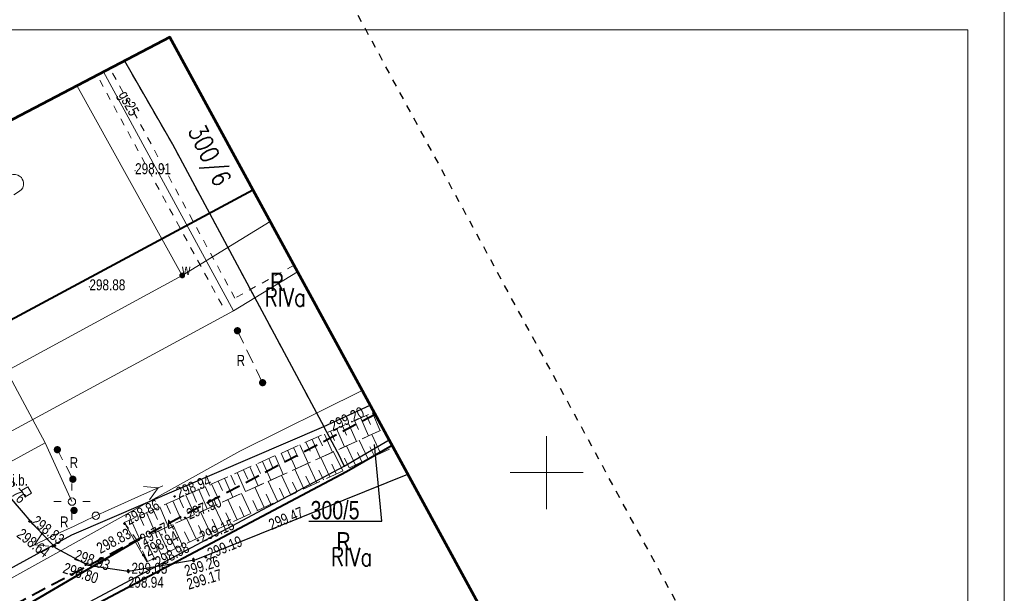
# Model space of a CAD drawing. Header units: metres. Extents: x 7437397 to 7437781, y 5556608 to 5556944.
# Tile 57 of 58: x 7437714 to 7437781, y 5556792 to 5556831. Entities that reach past the tile are written whole.
import ezdxf
from ezdxf.enums import TextEntityAlignment as Align

# ---------------------------------------------------------------- set-up
doc = ezdxf.new("R2010")
doc.units = ezdxf.units.M
doc.header["$MEASUREMENT"] = 0
for name, pattern in [('0.5_0.5', [1.5, 0.5, -0.5, 0.5]), ('BUBZ01-500', [1.75, 1.25, -0.5]), ('EGBU01-500', [1, 0.5, -0.5]), ('ib07_500', [1.5, 1, -0.5]), ('KTCR02-500', [1.5, 1, -0.5]), ('KTJZ01-500', [2, 1.5, -0.5]), ('PTRW01_01-500', [1, 0.5, -0.5])]:
    doc.linetypes.add(name, pattern=pattern)
doc.layers.get('0').update_dxf_attribs({"color": 250, "lineweight": 5})
for name, color, linetype, lineweight in [('203-Punkt załamania granicy działki nie stabilizowany', 7, 'Continuous', 5), ('510-Podpora jednosłupowa symb.-STPOW', 7, 'Continuous', 5), ('515-Latarnia-SEPOW', 7, 'Continuous', 5), ('_TABELKA', 7, 'Continuous', 15), ('BUBZ01', 250, 'Continuous', 5), ('BUIB02_01', 250, 'Continuous', 5), ('BUIB05_01', 250, 'Continuous', 5), ('EGBD03', 250, 'Continuous', 5), ('EGBK02', 250, 'Continuous', 5), ('EGBP04_03', 250, 'Continuous', 5), ('EGBU01', 250, 'Continuous', 5), ('GAZ', 50, 'Continuous', 30), ('inna budowla (punkt)', 7, 'Continuous', 5), ('inna budowla (punkt)-Atr17', 7, 'Continuous', 5), ('KTJZ01', 250, 'Continuous', 5), ('KTKR01', 250, 'Continuous', 5), ('MPZP', 250, 'Continuous', 5), ('przewód elektroenergetyczny niskiego napięcia (linia) - symbol', 7, 'Continuous', 5), ('punkt wysokościowy sztuczny', 7, 'Continuous', 5), ('reklama lub tablica informacyjna (linia)', 7, 'Continuous', 5), ('reklama lub tablica informacyjna (linia) - symbol', 7, 'Continuous', 5), ('reklama lub tablica informacyjna (punkt)', 7, 'Continuous', 5), ('reklama lub tablica informacyjna (punkt)-Atr17', 7, 'Continuous', 5), ('reklama lub tablica informacyjna - opis', 7, 'Continuous', 5), ('RTPW01', 250, 'Continuous', 5), ('RTPW02', 250, 'Continuous', 5), ('rzedne dla projektanta', 250, 'Continuous', 5), ('SUPE_01', 250, 'Continuous', 5), ('SUPG_01', 250, 'Continuous', 5), ('SUPT_01', 250, 'Continuous', 5), ('SUPW_01', 250, 'Continuous', 5), ('SUSM01', 250, 'Continuous', 5), ('SUSM04_01_E', 250, 'Continuous', 5), ('SUUS25_W', 250, 'Continuous', 5), ('słup (punkt)', 7, 'Continuous', 5), ('Warstwa 1', 250, 'Continuous', 5), ('Warstwa 2', 250, 'Continuous', 5), ('Warstwa 3', 250, 'Continuous', 5)]:
    doc.layers.add(name, color=color, linetype=linetype, lineweight=lineweight)
doc.styles.get("Standard").update_dxf_attribs({"font": 'txt.shx', "width": 0.75})
doc.linetypes.add('KTOK05_01-500', pattern='A,3.75,[13,dgnlstyle-rozp_2015.shx,S=0.002778,R=0,X=0,Y=0],3.75', length=7.5)

# ---------------------------------------------------------------- blocks, each defined once
blk = doc.blocks.new('IB07')
at = {"linetype": 'Continuous', "lineweight": 13, "ltscale": 10}
h = blk.add_hatch(color=0, dxfattribs=at)
edge = h.paths.add_edge_path()
edge.add_arc((0, 0), 2.5, 0, 360)
blk = doc.blocks.new('IB12')
at = {"color": 0, "linetype": 'Continuous', "lineweight": 13, "ltscale": 10}
for p, q in [((-2.5, -2.5), (-2.5, 2.5)), ((-2.5, 2.5), (2.5, 2.5)), ((2.5, -2.5), (2.5, 2.5)), ((-2.5, -2.5), (2.5, -2.5))]:
    blk.add_line(p, q, dxfattribs=at)
blk = doc.blocks.new('PE04')
at = {"color": 0, "linetype": 'Continuous', "lineweight": 13, "ltscale": 10}
for p, q in [((6.5, 0), (0, 0)), ((6.5, 0), (16.5, 0)), ((16.5, 0), (26.5, 0)), ((26.5, 0), (36.5, 0)), ((36.5, 0), (46.5, 0)), ((46.5, 0), (37.84, 5)), ((46.5, 0), (37.84, -5)), ((46.5, 0), (50, 0))]:
    blk.add_line(p, q, dxfattribs=at)
blk = doc.blocks.new('203')
at = {"layer": '203-Punkt załamania granicy działki nie stabilizowany', "linetype": 'Continuous', "lineweight": 13}
h = blk.add_hatch(color=96, dxfattribs=at)
edge = h.paths.add_edge_path()
edge.add_arc((0, 0), 0.45, 0, 360)
blk = doc.blocks.new('PW02')
at = {"layer": 'punkt wysokościowy sztuczny', "linetype": 'Continuous', "lineweight": 13}
h = blk.add_hatch(color=0, dxfattribs=at)
edge = h.paths.add_edge_path()
edge.add_arc((0, 0), 0.45, 0, 360)
blk = doc.blocks.new('515')
at = {"layer": '515-Latarnia-SEPOW', "color": 0, "linetype": 'Continuous', "lineweight": 13}
for p, q in [((0, 7.5), (0, 12.5)), ((-12.5, 0), (-7.5, 0)), ((7.5, 0), (12.5, 0)), ((0, -12.5), (0, -7.5))]:
    blk.add_line(p, q, dxfattribs=at)
blk = doc.blocks.new('SM04')
at = {"layer": 'słup (punkt)', "color": 0, "linetype": 'Continuous', "lineweight": 13}
blk.add_circle((0, 0), 2.5, dxfattribs=at)
blk = doc.blocks.new('510')
at = {"layer": '510-Podpora jednosłupowa symb.-STPOW', "color": 0, "linetype": 'Continuous', "lineweight": 13}
blk.add_circle((0, 0), 2.5, dxfattribs=at)
blk = doc.blocks.new('SUUS25')
at = {"layer": 'SUUS25_W', "linetype": 'Continuous', "lineweight": 0}
h = blk.add_hatch(color=250, dxfattribs=at)
edge = h.paths.add_edge_path()
edge.add_arc((0, 0), 0.2, 0, 360)

msp = doc.modelspace()

# ---------------------------------------------------------------- linework, layer by layer
at = {"color": 7, "linetype": 'Continuous', "lineweight": 13, "flags": 128}
msp.add_lwpolyline([(7437713.61, 5556818.98), (7437713.989, 5556819.228), (7437714.131, 5556819.349), (7437714.213, 5556819.466), (7437714.275, 5556819.641), (7437714.272, 5556819.827), (7437714.238, 5556819.945), (7437714.182, 5556820.068), (7437714.122, 5556820.171), (7437714.006, 5556820.263), (7437713.879, 5556820.334), (7437713.729, 5556820.377), (7437713.545, 5556820.374), (7437713.412, 5556820.34), (7437713.177, 5556820.194), (7437712.95, 5556820.04)], dxfattribs=at)
msp.add_lwpolyline([(7437713.61, 5556818.98), (7437713.989, 5556819.228), (7437714.131, 5556819.349), (7437714.213, 5556819.466), (7437714.275, 5556819.641), (7437714.272, 5556819.827), (7437714.238, 5556819.945), (7437714.182, 5556820.068), (7437714.122, 5556820.171), (7437714.006, 5556820.263), (7437713.879, 5556820.334), (7437713.729, 5556820.377), (7437713.545, 5556820.374), (7437713.412, 5556820.34), (7437713.177, 5556820.194), (7437712.95, 5556820.04)], dxfattribs=at)
at = {"layer": '_TABELKA', "color": 7}
for points in [[(7437781.258, 5556832.776), (7437417.541, 5556832.776), (7437417.541, 5556622.776), (7437781.258, 5556622.776)], [(7437778.758, 5556830.276), (7437420.041, 5556830.276), (7437420.041, 5556625.276), (7437778.758, 5556625.276)]]:
    msp.add_lwpolyline(points, close=True, dxfattribs=at)
at = {"layer": 'BUBZ01', "color": 7, "linetype": 'BUBZ01-500', "lineweight": 13, "flags": 128}
for points in [[(7437738.85, 5556802.965), (7437738.215, 5556804.132), (7437736.96, 5556803.59), (7437721.15, 5556796.6), (7437722.03, 5556795.36), (7437737.83, 5556802.51), (7437738.85, 5556802.965)], [(7437739.524, 5556801.726), (7437738.85, 5556802.965), (7437737.83, 5556802.51), (7437722.03, 5556795.36), (7437722.69, 5556793.9), (7437739.524, 5556801.726)]]:
    msp.add_lwpolyline(points, close=True, dxfattribs=at)
at = {"layer": 'BUBZ01', "color": 7, "linetype": 'Continuous', "lineweight": 13, "flags": 128}
for points in [[(7437738.11, 5556804.09), (7437738.64, 5556802.87)], [(7437736.47, 5556803.37), (7437737.02, 5556802.14)], [(7437736.88, 5556803.56), (7437737.16, 5556802.94)], [(7437737.3, 5556803.73), (7437737.83, 5556802.51)], [(7437737.7, 5556803.91), (7437737.97, 5556803.3)], [(7437735.23, 5556802.83), (7437735.51, 5556802.2)], [(7437735.65, 5556803.01), (7437736.2, 5556801.77)], [(7437736.06, 5556803.19), (7437736.33, 5556802.57)], [(7437733.56, 5556802.09), (7437733.84, 5556801.46)], [(7437733.98, 5556802.27), (7437734.54, 5556801.02)], [(7437734.4, 5556802.46), (7437734.68, 5556801.83)], [(7437734.82, 5556802.64), (7437735.37, 5556801.4)], [(7437737.8, 5556800.93), (7437737.2, 5556802.23)], [(7437738.66, 5556801.33), (7437738.06, 5556802.61)], [(7437731.87, 5556801.34), (7437732.15, 5556800.7)], [(7437732.3, 5556801.53), (7437732.86, 5556800.26)], [(7437732.72, 5556801.71), (7437733, 5556801.08)], [(7437733.14, 5556801.9), (7437733.7, 5556800.64)], [(7437736.07, 5556800.12), (7437735.45, 5556801.43)], [(7437736.94, 5556800.52), (7437736.33, 5556801.83)], [(7437737.37, 5556800.73), (7437737.07, 5556801.38)], [(7437738.24, 5556801.13), (7437737.93, 5556801.77)], [(7437730.59, 5556800.77), (7437731.16, 5556799.49)], [(7437731.02, 5556800.96), (7437731.3, 5556800.32)], [(7437731.45, 5556801.15), (7437732.01, 5556799.88)], [(7437735.19, 5556799.71), (7437734.57, 5556801.04)], [(7437736.5, 5556800.32), (7437736.2, 5556800.98)], [(7437728.86, 5556800.01), (7437729.44, 5556798.71)], [(7437729.3, 5556800.2), (7437729.58, 5556799.56)], [(7437729.73, 5556800.39), (7437730.3, 5556799.1)], [(7437730.16, 5556800.58), (7437730.45, 5556799.94)], [(7437733.41, 5556798.89), (7437732.79, 5556800.23)], [(7437734.3, 5556799.3), (7437733.68, 5556800.63)], [(7437734.75, 5556799.51), (7437734.44, 5556800.17)], [(7437735.63, 5556799.91), (7437735.32, 5556800.58)], [(7437727.56, 5556799.43), (7437727.85, 5556798.78)], [(7437727.99, 5556799.63), (7437728.57, 5556798.32)], [(7437728.43, 5556799.82), (7437728.72, 5556799.17)], [(7437731.62, 5556798.05), (7437730.98, 5556799.41)], [(7437732.52, 5556798.47), (7437731.89, 5556799.82)], [(7437732.97, 5556798.68), (7437732.65, 5556799.35)], [(7437733.86, 5556799.09), (7437733.55, 5556799.76)], [(7437725.8, 5556798.65), (7437726.09, 5556797.99)], [(7437726.24, 5556798.85), (7437726.82, 5556797.53)], [(7437726.68, 5556799.05), (7437726.97, 5556798.39)], [(7437727.12, 5556799.24), (7437727.7, 5556797.93)], [(7437730.71, 5556797.63), (7437730.07, 5556799)], [(7437732.07, 5556798.26), (7437731.75, 5556798.94)], [(7437724.46, 5556798.07), (7437725.05, 5556796.73)], [(7437724.91, 5556798.26), (7437725.2, 5556797.6)], [(7437725.35, 5556798.46), (7437725.94, 5556797.13)], [(7437728.87, 5556796.77), (7437728.23, 5556798.16)], [(7437729.79, 5556797.2), (7437729.15, 5556798.58)], [(7437730.25, 5556797.42), (7437729.93, 5556798.1)], [(7437731.16, 5556797.84), (7437730.84, 5556798.52)], [(7437723.12, 5556797.47), (7437723.41, 5556796.8)], [(7437723.57, 5556797.67), (7437724.16, 5556796.32)], [(7437724.02, 5556797.87), (7437724.31, 5556797.2)], [(7437727.01, 5556795.91), (7437726.36, 5556797.32)], [(7437727.95, 5556796.34), (7437727.29, 5556797.74)], [(7437729.33, 5556796.99), (7437729.01, 5556797.68)], [(7437721.61, 5556796.8), (7437722.21, 5556795.44)], [(7437722.18, 5556797.05), (7437722.48, 5556796.38)], [(7437722.66, 5556797.27), (7437723.26, 5556795.91)], [(7437726.07, 5556795.47), (7437725.41, 5556796.89)], [(7437727.48, 5556796.13), (7437727.15, 5556796.83)], [(7437728.41, 5556796.56), (7437728.09, 5556797.26)], [(7437724.17, 5556794.59), (7437723.5, 5556796.03)], [(7437725.13, 5556795.03), (7437724.46, 5556796.46)], [(7437725.6, 5556795.25), (7437725.27, 5556795.96)], [(7437726.54, 5556795.69), (7437726.21, 5556796.4)], [(7437723.21, 5556794.14), (7437722.54, 5556795.59)], [(7437724.65, 5556794.81), (7437724.32, 5556795.53)], [(7437722.73, 5556793.92), (7437722.39, 5556794.65)], [(7437723.69, 5556794.37), (7437723.36, 5556795.09)]]:
    msp.add_lwpolyline(points, dxfattribs=at)
at = {"layer": 'BUIB02_01', "color": 7, "linetype": 'Continuous', "lineweight": 13}
msp.add_line((7437722.69, 5556793.9), (7437721.15, 5556796.6), dxfattribs=at)
at = {"layer": 'BUIB02_01', "color": 212, "linetype": 'Continuous', "lineweight": 40, "flags": 128}
msp.add_lwpolyline([(7437631.582, 5556743.722), (7437658.25, 5556758.524), (7437681.414, 5556770.995), (7437736.328, 5556800.083), (7437739.446, 5556801.87)], dxfattribs=at)
at = {"layer": 'BUIB05_01', "color": 7, "linetype": 'Continuous', "lineweight": 40, "flags": 128}
msp.add_lwpolyline([(7437722.03, 5556795.36), (7437710.3, 5556788.5)], dxfattribs=at)
at = {"layer": 'EGBD03', "color": 114, "linetype": 'Continuous', "lineweight": 30, "true_color": 0x00b140, "flags": 128}
for points in [[(7437721.165, 5556828.154), (7437724.44, 5556822.45)], [(7437724.44, 5556822.45), (7437734.79, 5556803.15)], [(7437734.79, 5556803.15), (7437737.955, 5556804.61)], [(7437717.56, 5556795.74), (7437734.79, 5556803.15)], [(7437735.72, 5556801.4), (7437734.79, 5556803.15)], [(7437736.16, 5556800.44), (7437739.246, 5556802.237)], [(7437733.759, 5556796.675), (7437738.75, 5556796.675), (7437738.236, 5556801.926)], [(7437735.72, 5556801.4), (7437736.16, 5556800.44)], [(7437685.08, 5556773.21), (7437736.16, 5556800.44)], [(7437683.04, 5556776.81), (7437717.56, 5556795.74)]]:
    msp.add_lwpolyline(points, dxfattribs=at)
at = {"layer": 'EGBU01', "color": 96, "linetype": 'EGBU01-500', "lineweight": 13, "flags": 128}
for points in [[(7437721.165, 5556828.154), (7437724.44, 5556822.45)], [(7437724.44, 5556822.45), (7437721.165, 5556828.154)], [(7437724.44, 5556822.45), (7437734.79, 5556803.15)], [(7437734.79, 5556803.15), (7437724.44, 5556822.45)], [(7437734.79, 5556803.15), (7437737.955, 5556804.61)], [(7437737.955, 5556804.61), (7437734.79, 5556803.15)]]:
    msp.add_lwpolyline(points, dxfattribs=at)
at = {"layer": 'GAZ', "linetype": '0.5_0.5', "lineweight": 20}
for points in [[(7437728.702, 5556811.928), (7437720.171, 5556827.642)], [(7437727.827, 5556811.443), (7437719.292, 5556827.164)], [(7437732.747, 5556814.17), (7437728.702, 5556811.928)]]:
    msp.add_lwpolyline(points, dxfattribs=at)
at = {"layer": 'KTJZ01', "color": 7, "linetype": 'KTJZ01-500', "lineweight": 13, "flags": 128}
msp.add_lwpolyline([(7437487.24, 5556665.88), (7437500.01, 5556668.65), (7437509.93, 5556671.34), (7437514.81, 5556672.66), (7437528.54, 5556677.57), (7437546.18, 5556685.08), (7437562.31, 5556693.39), (7437575.78, 5556700.17), (7437584.6, 5556705.2), (7437599.33, 5556712.79), (7437607.41, 5556717.03), (7437624.22, 5556725.75), (7437636.91, 5556731.79), (7437639.91, 5556733.3), (7437648.13, 5556737.1), (7437664.08, 5556744.94), (7437674.41, 5556750.47), (7437695.47, 5556762.01), (7437726.23, 5556778.98), (7437745.592, 5556790.579), (7437740.524, 5556799.89), (7437726.071, 5556794.065), (7437721.424, 5556793.261), (7437718.653, 5556793.684), (7437716.454, 5556794.853), (7437714.78, 5556796.65), (7437713.44, 5556798.18), (7437704.05, 5556814.76), (7437696.46, 5556806.77), (7437698.53, 5556806.84), (7437700.74, 5556806.26), (7437702.79, 5556804.94), (7437704.06, 5556803.16), (7437709.44, 5556793.77), (7437711.44, 5556790.12), (7437712.13, 5556787.63), (7437712.21, 5556785.35), (7437711.59, 5556783.66), (7437709.87, 5556781.76), (7437701.28, 5556777.09), (7437699.42, 5556776.48), (7437697.78, 5556776.19), (7437695.76, 5556776.41), (7437693.65, 5556777.51), (7437692.09, 5556778.89), (7437690.49, 5556781.22), (7437685.25, 5556778.28), (7437686.1, 5556775.03), (7437686.085, 5556773.72), (7437685.81, 5556772.51), (7437685.3, 5556771.32), (7437684.475, 5556769.98), (7437683.43, 5556768.68), (7437682.12, 5556767.23), (7437680.52, 5556765.9), (7437679.609, 5556765.424), (7437667.4, 5556758.73), (7437656.58, 5556752.94), (7437646.03, 5556747.24), (7437635.04, 5556741.31), (7437625.46, 5556735.97), (7437617.31, 5556731.03), (7437610.73, 5556727.32), (7437599.83, 5556721.28), (7437592.56, 5556717.41), (7437581.48, 5556711.39), (7437572.19, 5556706.38), (7437570.63, 5556705.57), (7437559.43, 5556699.57), (7437555.27, 5556697.37), (7437547.58, 5556693.6), (7437542.1, 5556690.99), (7437536.78, 5556688.64), (7437527.13, 5556684.56), (7437524.75, 5556685.69), (7437522.99, 5556687.15), (7437521.44, 5556689.45), (7437520.46, 5556691.39), (7437515.43, 5556689.51), (7437516.09, 5556686.202), (7437515.98, 5556684.5), (7437514.73, 5556681.38), (7437513.55, 5556680.28), (7437512.1, 5556679.32), (7437507.87, 5556678.13), (7437498.81, 5556675.82), (7437492.9, 5556674.29)], dxfattribs=at)
at = {"layer": 'KTKR01', "color": 7, "linetype": 'Continuous', "lineweight": 30, "flags": 128}
msp.add_lwpolyline([(7437703.033, 5556818.657), (7437704.18, 5556816.61), (7437704.91, 5556815.25), (7437704.05, 5556814.76), (7437713.44, 5556798.18), (7437714.78, 5556796.65), (7437716.454, 5556794.853), (7437718.653, 5556793.684), (7437721.424, 5556793.261), (7437726.071, 5556794.065), (7437740.524, 5556799.89)], dxfattribs=at)
at = {"layer": 'MPZP', "color": 212, "linetype": 'KTOK05_01-500', "lineweight": 40, "flags": 128}
msp.add_lwpolyline([(7437480.35, 5556702.039), (7437498.164, 5556705.138), (7437519.727, 5556710.673), (7437570.307, 5556733.919), (7437638.513, 5556770.222), (7437729.943, 5556819.329)], dxfattribs=at)
at = {"layer": 'MPZP', "color": 212, "linetype": 'KTCR02-500', "lineweight": 40, "flags": 128}
msp.add_lwpolyline([(7437738.295, 5556803.984), (7437715.191, 5556791.784), (7437661.349, 5556763.226), (7437574.511, 5556717.006), (7437530.05, 5556696.506), (7437525.798, 5556698.029), (7437514.19, 5556719.761)], dxfattribs=at)
at = {"layer": 'reklama lub tablica informacyjna (linia)', "color": 7, "linetype": 'ib07_500', "lineweight": 13, "flags": 128}
for points in [[(7437730.6, 5556806.15), (7437728.88, 5556809.7)], [(7437717.64, 5556799.55), (7437716.58, 5556801.57)]]:
    msp.add_lwpolyline(points, dxfattribs=at)
at = {"layer": 'rzedne dla projektanta', "color": 7, "linetype": 'Continuous', "lineweight": 40}
for centre in [(7437724.59, 5556798.38), (7437714.67, 5556796.67), (7437714.78, 5556796.65), (7437725.3, 5556796.92), (7437721.17, 5556796.51), (7437721.86, 5556795.32), (7437722.14, 5556795.4), (7437726.18, 5556795.37), (7437716.26, 5556794.95), (7437716.42, 5556795.01), (7437722.46, 5556794.36), (7437723.13, 5556794.09), (7437725.87, 5556794.1), (7437725.89, 5556793.95), (7437726.72, 5556794.22), (7437718.52, 5556793.7), (7437718.56, 5556793.78), (7437721.42, 5556793.33), (7437721.43, 5556793.21)]:
    msp.add_circle(centre, 0.0225, dxfattribs=at)
at = {"layer": 'SUPE_01', "color": 1, "linetype": 'Continuous', "lineweight": 13}
msp.add_line((7437715.74, 5556802.03), (7437717.58, 5556798.02), dxfattribs=at)
at = {"layer": 'SUPE_01', "color": 1, "linetype": 'Continuous', "lineweight": 13, "flags": 128}
for points in [[(7437715.74, 5556802.03), (7437706.05, 5556820.12), (7437704.97, 5556819.61)], [(7437695.24, 5556789.39), (7437704.51, 5556795.65), (7437706.21, 5556796.82), (7437715.74, 5556802.03)]]:
    msp.add_lwpolyline(points, dxfattribs=at)
at = {"layer": 'SUPG_01', "color": 52, "linetype": 'Continuous', "lineweight": 13, "flags": 128}
for points in [[(7437719.731, 5556827.403), (7437728.61, 5556811.05)], [(7437732.989, 5556813.733), (7437728.61, 5556811.05), (7437696.05, 5556793.43), (7437665.38, 5556774.15), (7437624.73, 5556752.297)]]:
    msp.add_lwpolyline(points, dxfattribs=at)
at = {"layer": 'SUPT_01', "color": 30, "linetype": 'Continuous', "lineweight": 13, "flags": 128}
msp.add_lwpolyline([(7437624.834, 5556744.449), (7437654.2, 5556760.54), (7437665.43, 5556766.7), (7437672.97, 5556770.83), (7437672.97, 5556770.83), (7437705.49, 5556788.37), (7437705.49, 5556788.37), (7437729.04, 5556801.46), (7437729.04, 5556801.46), (7437737.403, 5556805.623)], dxfattribs=at)
at = {"layer": 'SUPW_01', "color": 5, "linetype": 'Continuous', "lineweight": 13, "flags": 128}
for points in [[(7437717.916, 5556826.452), (7437725.11, 5556813.48)], [(7437699.03, 5556799.31), (7437725.11, 5556813.48), (7437731.114, 5556817.177)]]:
    msp.add_lwpolyline(points, dxfattribs=at)
at = {"layer": 'Warstwa 1', "color": 207, "linetype": 'Continuous', "lineweight": 53, "true_color": 0x6e1e6e, "flags": 128}
msp.add_lwpolyline([(7437466.384, 5556694.725), (7437479.253, 5556654.299), (7437507.556, 5556623.548), (7437507.556, 5556623.548), (7437761.553, 5556761.255), (7437724.258, 5556829.774), (7437466.384, 5556694.725)], close=True, dxfattribs=at)
at = {"layer": 'Warstwa 2', "color": 5, "linetype": 'PTRW01_01-500', "lineweight": 30, "flags": 128}
msp.add_lwpolyline([(7437497.381, 5556607.746), (7437776.307, 5556758.981), (7437676.21, 5556943.59), (7437397.285, 5556792.356), (7437497.381, 5556607.746)], close=True, dxfattribs=at)
at = {"layer": 'Warstwa 3', "color": 7, "linetype": 'Continuous', "lineweight": 0}
for p, q in [((7437750, 5556802.5), (7437750, 5556797.5)), ((7437747.5, 5556800), (7437752.5, 5556800))]:
    msp.add_line(p, q, dxfattribs=at)

# ---------------------------------------------------------------- block references
at = {"layer": 'EGBP04_03', "color": 96, "linetype": 'Continuous', "lineweight": 13, "xscale": 0.1, "yscale": 0.1, "zscale": 0.1}
for p in [(7437724.44, 5556822.45), (7437734.79, 5556803.15), (7437735.72, 5556801.4), (7437736.16, 5556800.44), (7437717.56, 5556795.74)]:
    msp.add_blockref('203', p, dxfattribs=at)
at = {"layer": 'inna budowla (punkt)', "color": 7, "linetype": 'Continuous', "lineweight": 13, "xscale": 0.1, "yscale": 0.1, "zscale": 0.1, "rotation": 29.331}
msp.add_blockref('IB12', (7437714.48, 5556798.69), dxfattribs=at)
at = {"layer": 'przewód elektroenergetyczny niskiego napięcia (linia) - symbol', "color": 1, "linetype": 'Continuous', "lineweight": 13, "xscale": 0.1, "yscale": 0.1, "zscale": 0.1}
for rotation in [24.068, 205.386]:
    msp.add_blockref('PE04', (7437719.21, 5556797.06), dxfattribs=dict(at, rotation=rotation))
at = {"layer": 'reklama lub tablica informacyjna (linia) - symbol', "color": 7, "linetype": 'Continuous', "lineweight": 13, "xscale": 0.1, "yscale": 0.1, "zscale": 0.1}
for p in [(7437728.88, 5556809.7), (7437730.6, 5556806.15), (7437716.58, 5556801.57), (7437717.64, 5556799.55)]:
    msp.add_blockref('IB07', p, dxfattribs=at)
at = {"layer": 'reklama lub tablica informacyjna (punkt)', "color": 7, "linetype": 'Continuous', "lineweight": 13, "xscale": 0.1, "yscale": 0.1, "zscale": 0.1}
msp.add_blockref('IB07', (7437717.72, 5556797.42), dxfattribs=at)
at = {"layer": 'RTPW02', "color": 7, "linetype": 'Continuous', "lineweight": 13, "xscale": 0.1, "yscale": 0.1, "zscale": 0.1}
for p in [(7437721.89, 5556820.64), (7437718.77, 5556812.7), (7437736.96, 5556803.59), (7437734.14, 5556797.97)]:
    msp.add_blockref('PW02', p, dxfattribs=at)
at = {"layer": 'SUSM01', "color": 7, "linetype": 'Continuous', "lineweight": 13, "xscale": 0.1, "yscale": 0.1, "zscale": 0.1}
msp.add_blockref('515', (7437717.58, 5556798.02), dxfattribs=at)
at = {"layer": 'SUSM04_01_E', "color": 7, "linetype": 'Continuous', "lineweight": 13, "xscale": 0.1, "yscale": 0.1, "zscale": 0.1}
for name, p in [('510', (7437717.58, 5556798.02)), ('SM04', (7437719.21, 5556797.06))]:
    msp.add_blockref(name, p, dxfattribs=at)
at = {"layer": 'SUUS25_W', "color": 7, "linetype": 'Continuous', "lineweight": 0}
msp.add_blockref('SUUS25', (7437725.11, 5556813.48), dxfattribs=at)

# ---------------------------------------------------------------- texts
at = {"layer": 'EGBD03', "color": 114, "linetype": 'Continuous', "lineweight": 30, "true_color": 0x00b140, "width": 0.8}
msp.add_text('300/6', height=1.25, rotation=295.83617, dxfattribs=at).set_placement((7437725.473, 5556823.389))
at = {"layer": 'EGBD03', "color": 114, "linetype": 'Continuous', "lineweight": 30, "true_color": 0x00b140, "insert": (7437733.873, 5556796.795), "char_height": 1.25, "attachment_point": 7, "line_spacing_factor": 0.6}
msp.add_mtext('\\FWORKING_1250;\\H1x;\\W0.8;300/5', dxfattribs=at)
at = {"layer": 'EGBK02', "color": 96, "linetype": 'Continuous', "lineweight": 30, "width": 0.8}
for p in [(7437730.732, 5556812.607), (7437735.268, 5556794.869)]:
    msp.add_text('RIVa', height=1.25, dxfattribs=at).set_placement(p, align=Align.TOP_LEFT)
at = {"layer": 'EGBU01', "color": 96, "linetype": 'Continuous', "lineweight": 30, "char_height": 1.25, "attachment_point": 7, "line_spacing_factor": 0.6}
for insert in [(7437731.112, 5556812.422), (7437735.648, 5556794.684)]:
    msp.add_mtext('\\FWORKING_1250;\\H1x;\\W0.8;R', dxfattribs=dict(at, insert=insert))
at = {"layer": 'inna budowla (punkt)-Atr17', "color": 7, "insert": (7437713.5, 5556799.1), "char_height": 0.75, "attachment_point": 7, "line_spacing_factor": 0.6}
msp.add_mtext('\\FWORKING_1250;\\H1x;\\W0.8;i.b.', dxfattribs=at)
at = {"layer": 'reklama lub tablica informacyjna (punkt)-Atr17', "color": 7, "insert": (7437716.766, 5556796.255), "char_height": 0.75, "attachment_point": 7, "line_spacing_factor": 0.6}
msp.add_mtext('\\FWORKING_1250;\\H1x;\\W0.8;R', dxfattribs=at)
at = {"layer": 'reklama lub tablica informacyjna - opis', "color": 7, "linetype": 'Continuous', "lineweight": 13, "char_height": 0.75, "attachment_point": 7, "line_spacing_factor": 0.6}
for insert in [(7437728.82, 5556807.3), (7437717.42, 5556800.31)]:
    msp.add_mtext('\\FWORKING_1250;\\H1x;\\W0.8;R', dxfattribs=dict(at, insert=insert))
at = {"layer": 'RTPW01', "color": 7, "linetype": 'Continuous', "lineweight": 13, "char_height": 0.75, "attachment_point": 7, "line_spacing_factor": 0.6}
for s, insert in [('\\FWORKING_1250;\\H1x;\\W0.8;298.91', (7437721.89, 5556820.39)), ('\\FWORKING_1250;\\H1x;\\W0.8;298.88', (7437718.77, 5556812.45))]:
    msp.add_mtext(s, dxfattribs=dict(at, insert=insert))
for s, insert, rotation in [('\\FWORKING_1250;\\H1x;\\W0.8;299.20', (7437735.414, 5556802.798), 25.571), ('\\FWORKING_1250;\\H1x;\\W0.8;299.47', (7437731.212, 5556796.061), 22.249)]:
    msp.add_mtext(s, dxfattribs=dict(at, insert=insert, rotation=rotation))
at = {"layer": 'rzedne dla projektanta', "color": 7, "linetype": 'Continuous', "lineweight": 0, "char_height": 0.75, "attachment_point": 7, "line_spacing_factor": 0.6}
for s, insert, rotation in [('\\FWORKING_1250;\\H1x;\\W0.8; 298.76', (7437712.194, 5556799.831), 311.59043), ('\\FWORKING_1250;\\H1x;\\W0.8; 298.94', (7437724.685, 5556798.149), 22.34292), ('\\FWORKING_1250;\\H1x;\\W0.8; 298.86', (7437721.286, 5556796.289), 27.7285), ('\\FWORKING_1250;\\H1x;\\W0.8; 297.90', (7437725.395, 5556796.689), 22.34292), ('\\FWORKING_1250;\\H1x;\\W0.8; 298.83', (7437714.567, 5556796.67), 322.07761), ('\\FWORKING_1250;\\H1x;\\W0.8; 297.74', (7437722.277, 5556794.927), 27.7285), ('\\FWORKING_1250;\\H1x;\\W0.8; 299.15', (7437726.275, 5556795.139), 22.34292), ('\\FWORKING_1250;\\H1x;\\W0.8; 298.64', (7437713.557, 5556795.785), 322.07761), ('\\FWORKING_1250;\\H1x;\\W0.8; 298.83', (7437719.324, 5556794.327), 27.7285), ('\\FWORKING_1250;\\H1x;\\W0.8; 298.84', (7437722.576, 5556794.139), 27.7285), ('\\FWORKING_1250;\\H1x;\\W0.8; 299.19', (7437726.815, 5556793.989), 22.34292), ('\\FWORKING_1250;\\H1x;\\W0.8; 298.93', (7437717.471, 5556794.123), 341.69523), ('\\FWORKING_1250;\\H1x;\\W0.8; 298.98', (7437723.309, 5556793.387), 27.7285), ('\\FWORKING_1250;\\H1x;\\W0.8; 299.26', (7437725.181, 5556792.832), 16.84299), ('\\FWORKING_1250;\\H1x;\\W0.8; 298.80', (7437716.683, 5556793.228), 341.69523), ('\\FWORKING_1250;\\H1x;\\W0.8; 299.17', (7437725.343, 5556791.921), 16.84299)]:
    msp.add_mtext(s, dxfattribs=dict(at, insert=insert, rotation=rotation))
for s, insert in [('\\FWORKING_1250;\\H1x;\\W0.8; 299.05', (7437721.42, 5556793.08)), ('\\FWORKING_1250;\\H1x;\\W0.8; 298.94', (7437721.173, 5556792.125))]:
    msp.add_mtext(s, dxfattribs=dict(at, insert=insert))
at = {"layer": 'SUPG_01', "color": 7, "linetype": 'Continuous', "lineweight": 13, "insert": (7437720.531, 5556825.727), "char_height": 0.75, "attachment_point": 7, "rotation": 298.439, "line_spacing_factor": 0.6}
msp.add_mtext('\\FWORKING_1250;\\H1x;\\W0.8;gs25', dxfattribs=at)
at = {"layer": 'SUUS25_W', "color": 7, "linetype": 'Continuous', "lineweight": 13, "insert": (7437725.091, 5556813.505), "char_height": 0.75, "attachment_point": 7, "line_spacing_factor": 0.6}
msp.add_mtext('\\FWORKING;\\H1x;\\W0.8;w', dxfattribs=at)

doc.saveas('drawing.dxf')
